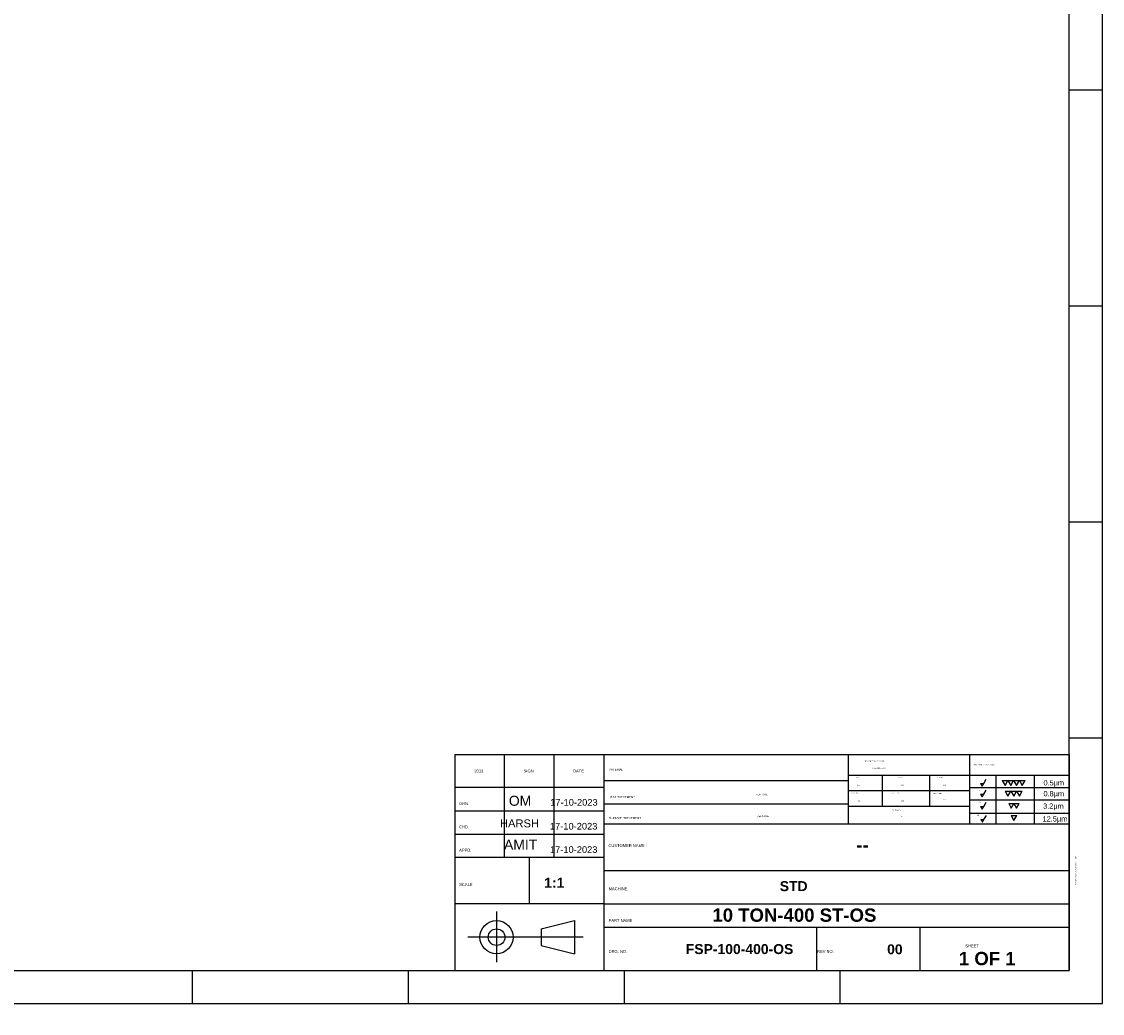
# Model space of a CAD drawing. Header units: millimetres. Extents: x -2517 to 847, y -12 to 2376.
# Tile 3 of 4: x -455 to 847, y -12 to 1182. Entities that reach past the tile are written whole.
import ezdxf
from ezdxf import colors
from ezdxf.entities.mleader import LeaderData, LeaderLine
from ezdxf.lldxf.tags import DXFTag
from ezdxf.math import Vec2, Vec3

# ---------------------------------------------------------------- set-up
doc = ezdxf.new("R2010")
doc.units = ezdxf.units.MM
for name, color, linetype in [('Default', 7, 'Continuous'), ('DIM', 7, 'Continuous'), ('FRAME', 7, 'Continuous'), ('Layer1', 7, 'Continuous'), ('P25', 7, 'Continuous'), ('TXT', 7, 'Continuous')]:
    doc.layers.add(name, color=color, linetype=linetype)
tags = doc.linetypes.add('CENTER2', pattern=[28.575, 19.05, -3.175, 3.175, -3.175]).pattern_tags.tags
tags[10:11] = [DXFTag(74, 4), DXFTag(75, 0), DXFTag(340, '0'), DXFTag(46, 0.0), DXFTag(50, 0.0), DXFTag(44, 0.0), DXFTag(45, 0.0)]
tags[8:9] = [DXFTag(74, 4), DXFTag(75, 0), DXFTag(340, '0'), DXFTag(46, 0.0), DXFTag(50, 0.0), DXFTag(44, 0.0), DXFTag(45, 0.0)]
tags[6:7] = [DXFTag(74, 4), DXFTag(75, 0), DXFTag(340, '0'), DXFTag(46, 0.0), DXFTag(50, 0.0), DXFTag(44, 0.0), DXFTag(45, 0.0)]
tags[4:5] = [DXFTag(74, 4), DXFTag(75, 0), DXFTag(340, '0'), DXFTag(46, 0.0), DXFTag(50, 0.0), DXFTag(44, 0.0), DXFTag(45, 0.0)]

# ---------------------------------------------------------------- blocks, each defined once
blk = doc.blocks.new('_DOT')
at = {"color": 0}
blk.add_line((0, 0), (-1, 0), dxfattribs=at)
at = {"color": 0, "const_width": 0.333}
blk.add_lwpolyline([(-0.1665, 0, 1), (0.1665, 0, 1)], format="xyb", close=True, dxfattribs=at)
blk = doc.blocks.new('SE1')
at = {"color": 7, "linetype": 'Continuous'}
for p, q in [((847, -0.12), (847, 593.88)), ((837, 9.88), (837, 583.88)), ((837, 274.88), (847, 274.88)), ((837, 209.88), (847, 209.88)), ((837, 144.88), (847, 144.88)), ((837, 79.88), (847, 79.88)), ((16, 9.88), (837, 9.88)), ((573, 9.88), (573, -0.12)), ((638, 9.88), (638, -0.12)), ((703, 9.88), (703, -0.12)), ((768, 9.88), (768, -0.12)), ((6, -0.12), (847, -0.12))]:
    blk.add_line(p, q, dxfattribs=at)
blk = doc.blocks.new('SE')
at = {"layer": 'Default'}
blk.add_blockref('SE1', (0, 0), dxfattribs=at)
blk = doc.blocks.new('SE11')
at = {"layer": 'FRAME', "char_height": 1.5781, "attachment_point": 1}
for s, insert, width in [('{\\fArial|b0||i0||c0|p34;\\C7;\\H1.578126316;\\W1.;0.8}', (829.27, 63.86), 3.0876), ('{\\fArial|b0||i0||c0|p34;\\C7;\\H1.578126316;\\W1.;µm}', (832.36, 63.86), 3.1563)]:
    blk.add_mtext(s, dxfattribs=dict(at, insert=insert, width=width))
blk = doc.blocks.new('SE10')
at = {"layer": 'FRAME'}
blk.add_blockref('SE11', (0, 0), dxfattribs=at)
blk = doc.blocks.new('SE13')
at = {"layer": 'FRAME', "char_height": 1.5781, "attachment_point": 1}
for s, insert, width in [('{\\fArial|b0||i0||c0|p34;\\C7;\\H1.578126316;\\W1.;3.2}', (829.16, 60.12), 3.0876), ('{\\fArial|b0||i0||c0|p34;\\C7;\\H1.578126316;\\W1.;µm}', (832.25, 60.12), 3.1563)]:
    blk.add_mtext(s, dxfattribs=dict(at, insert=insert, width=width))
blk = doc.blocks.new('SE12')
at = {"layer": 'FRAME'}
blk.add_blockref('SE13', (0, 0), dxfattribs=at)
blk = doc.blocks.new('SE15')
at = {"layer": 'FRAME', "char_height": 1.5781, "attachment_point": 1}
for s, insert, width in [('{\\fArial|b0||i0||c0|p34;\\C7;\\H1.578126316;\\W1.;12.5}', (829, 56.27), 4.3227), ('{\\fArial|b0||i0||c0|p34;\\C7;\\H1.578126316;\\W1.;µm}', (833.33, 56.27), 3.1563)]:
    blk.add_mtext(s, dxfattribs=dict(at, insert=insert, width=width))
blk = doc.blocks.new('SE14')
at = {"layer": 'FRAME'}
blk.add_blockref('SE15', (0, 0), dxfattribs=at)
blk = doc.blocks.new('SE17')
at = {"layer": 'FRAME', "char_height": 1.5781, "attachment_point": 1}
for s, insert, width in [('{\\fArial|b0||i0||c0|p34;\\C7;\\H1.578126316;\\W1.;0.5}', (829.27, 67.13), 3.0876), ('{\\fArial|b0||i0||c0|p34;\\C7;\\H1.578126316;\\W1.;µm}', (832.36, 67.13), 3.1563)]:
    blk.add_mtext(s, dxfattribs=dict(at, insert=insert, width=width))
blk = doc.blocks.new('SE16')
at = {"layer": 'FRAME'}
blk.add_blockref('SE17', (0, 0), dxfattribs=at)

msp = doc.modelspace()

# ---------------------------------------------------------------- linework, layer by layer
at = {"color": 7, "linetype": 'Continuous'}
for p, q in [((67.002, 299.885), (807.002, 299.885)), ((67.002, 299.885), (807.002, 299.885)), ((67.002, 299.885), (807.002, 299.885)), ((127.002, 175.885), (127.002, 299.885)), ((187.002, 175.885), (187.002, 299.885)), ((247.002, 39.885), (247.002, 299.885)), ((247.002, 119.885), (247.002, 299.885)), ((807.002, 299.885), (807.002, 39.885)), ((540.723, 274.925), (680.974, 274.925)), ((247.002, 268.522), (540.723, 268.522)), ((247.002, 259.885), (67.002, 259.885)), ((687.002, 256.061), (540.723, 256.061)), ((807.002, 259.834), (687.002, 259.834)), ((247.002, 240.573), (540.723, 240.573)), ((687.002, 237.197), (540.723, 237.197)), ((807.002, 244.743), (687.002, 244.743)), ((67.002, 231.885), (247.002, 231.885)), ((247.002, 216.25), (807.002, 216.25)), ((67.002, 203.885), (247.002, 203.885)), ((247.002, 175.885), (67.002, 175.885)), ((157.002, 119.885), (157.002, 175.885)), ((807.002, 159.555), (247.002, 159.555)), ((247.002, 119.885), (67.002, 119.885)), ((247.002, 119.885), (807.002, 119.885)), ((171.096, 89.885), (211.096, 99.885)), ((211.096, 99.885), (211.096, 59.885)), ((247.002, 91.885), (807.002, 91.885)), ((502.552, 91.885), (502.552, 39.885)), ((627.002, 91.885), (627.002, 39.885)), ((171.096, 89.885), (171.096, 69.885)), ((171.096, 69.885), (211.096, 59.885))]:
    msp.add_line(p, q, dxfattribs=at)
at = {"color": 7, "linetype": 'CENTER2'}
for p, q in [((117.43, 110.94), (117.43, 49.722)), ((221.832, 79.885), (82.756, 79.885))]:
    msp.add_line(p, q, dxfattribs=at)
at = {"color": 7, "linetype": 'Continuous'}
for radius in [20, 10]:
    msp.add_circle((117.43, 79.885), radius, dxfattribs=at)
at = {"layer": 'DIM', "color": 7, "linetype": 'Continuous'}
for p, q in [((726.399, 268.562), (733.273, 268.562)), ((726.399, 268.562), (729.836, 262.608)), ((729.836, 262.608), (733.273, 268.562)), ((733.273, 268.562), (740.148, 268.562)), ((733.273, 268.562), (736.711, 262.608)), ((736.711, 262.608), (740.148, 268.562)), ((740.148, 268.562), (747.023, 268.562)), ((740.148, 268.562), (743.586, 262.608)), ((743.586, 262.608), (747.023, 268.562)), ((747.023, 268.562), (753.898, 268.562)), ((747.023, 268.562), (750.461, 262.608)), ((750.461, 262.608), (753.898, 268.562)), ((729.897, 255.502), (736.772, 255.502)), ((729.897, 255.502), (733.335, 249.549)), ((733.335, 249.549), (736.772, 255.502)), ((736.772, 255.502), (743.647, 255.502)), ((736.772, 255.502), (740.21, 249.549)), ((740.21, 249.549), (743.647, 255.502)), ((743.647, 255.502), (750.522, 255.502)), ((743.647, 255.502), (747.084, 249.549)), ((747.084, 249.549), (750.522, 255.502)), ((734.144, 240.837), (740.527, 240.837)), ((734.144, 240.837), (737.336, 235.308)), ((737.336, 235.308), (740.527, 240.837)), ((740.527, 240.837), (746.911, 240.837)), ((740.527, 240.837), (743.719, 235.308)), ((743.719, 235.308), (746.911, 240.837)), ((737.023, 226.338), (743.898, 226.338)), ((737.023, 226.338), (740.46, 220.384)), ((740.46, 220.384), (743.898, 226.338))]:
    msp.add_line(p, q, dxfattribs=at)
at = {"layer": 'FRAME', "color": 7, "linetype": 'Continuous'}
for p, q in [((540.723, 299.885), (540.723, 216.25)), ((687.002, 299.885), (687.002, 216.25)), ((581.717, 274.925), (581.717, 256.061)), ((638.614, 274.925), (638.614, 237.197)), ((680.974, 274.925), (807.002, 274.925)), ((718.788, 274.925), (718.788, 216.25)), ((765.046, 274.925), (765.046, 216.25)), ((540.723, 266.49), (540.723, 251.399)), ((700.338, 265.056), (704.083, 265.056)), ((700.338, 265.056), (702.21, 261.812)), ((702.21, 261.812), (704.083, 265.056)), ((704.083, 265.056), (706.984, 270.08)), ((581.717, 256.061), (581.717, 237.197)), ((700.338, 251.996), (704.083, 251.996)), ((700.338, 251.996), (702.21, 248.753)), ((702.21, 248.753), (704.083, 251.996)), ((704.083, 251.996), (706.984, 257.021)), ((700.318, 237.224), (704.063, 237.224)), ((700.318, 237.224), (702.19, 233.981)), ((702.19, 233.981), (704.063, 237.224)), ((704.063, 237.224), (706.964, 242.249)), ((687.002, 229.31), (807.002, 229.31)), ((700.64, 221.434), (704.385, 221.434)), ((700.64, 221.434), (702.513, 218.191)), ((702.513, 218.191), (704.385, 221.434)), ((704.385, 221.434), (707.286, 226.459)), ((527.002, 216.25), (688.055, 216.25))]:
    msp.add_line(p, q, dxfattribs=at)
at = {"layer": 'P25', "color": 7, "linetype": 'Continuous'}
for p, q in [((67.002, 299.885), (67.002, 39.885)), ((807.002, 263.885), (807.002, 39.885))]:
    msp.add_line(p, q, dxfattribs=at)
at = {"layer": 'TXT', "color": 7, "linetype": 'Continuous'}
msp.add_line((67.002, 39.885), (807.002, 39.885), dxfattribs=at)

# ---------------------------------------------------------------- block references
at = {"xscale": 4, "yscale": 4, "zscale": 4}
for name in ['SE', 'SE16', 'SE10', 'SE12', 'SE14']:
    msp.add_blockref(name, (-2541.006, 0.346), dxfattribs=at)

# ---------------------------------------------------------------- texts
for s, insert, char_height, width, attachment_point in [('{\\fArial|b0||i0||c0|p34;\\C7;\\H3.5;\\W1.;2013}', (96.078, 279.885), 14, 43.82609, 5), ('{\\fArial|b0||i0||c0|p34;\\C7;\\H3.5;\\W1.;SIGN}', (156.078, 279.885), 14, 47.78261, 5), ('{\\fArial|b0||i0||c0|p34;\\C7;\\H3.5;\\W1.;DATE}', (216.078, 279.885), 14, 52.34783, 5), ('{\\fArial|b0||i0||c0|p34;\\C7;\\H2.5;\\W1.;MATERIAL}', (252.418, 280.427), 10, 70, 7), ('{\\fArial|b0||i0||c0|p34;\\C7;\\H2.5;\\W1.;HEAT TREATMENT}', (252.418, 247.33), 10, 126.95652, 7), ('{\\fArial|b0||i0||c0|p34;\\C7;\\H3.5;\\W1.;DRN.}', (72.418, 238.885), 14, 47.47826, 7), ('{\\fArial|b0||i0||c0|p34;\\C7;\\H2.5;\\W1.;SURFACE TREATMENT}', (252.418, 222.022), 10, 156.08696, 7), ('{\\fArial|b0||i0||c0|p34;\\C7;\\H3.5;\\W1.;CHD.}', (72.418, 210.885), 14, 47.47826, 7), ('{\\fArial|b0||i0||c0|p34;\\C7;\\H3.5;\\W1.;APPD.}', (72.418, 182.885), 14, 58.73913, 7), ('{\\fArial|b0||i0||c0|p34;\\C7;\\H3.5;\\W1.;CUSTOMER NAME :}', (252.243, 190.145), 14, 184.43478, 4), ('{\\fArial|b0||i0||c0|p34;\\C7;\\H3.5;\\W1.;SCALE}', (72.418, 141.432), 14, 64.21739, 7), ('{\\fArial|b0||i0||c0|p34;\\C7;\\H3.5;\\W1.;MACHINE}', (252.418, 136.41), 14, 89.78261, 7), ('{\\fArial|b0||i0||c0|p34;\\C7;\\H3.5;\\W1.;PART NAME}', (252.418, 98.187), 14, 114.13044, 7), ('{\\fArial|b0||i0||c0|p34;\\C7;\\H3.5;\\W1.;SHEET}', (681.971, 67.551), 14, 69.47506, 7), ('{\\fArial|b0||i0||c0|p34;\\C7;\\H3.5;\\W1.;DRG. NO.}', (252.418, 60.95), 14, 88.86957, 7), ('{\\fArial|b0||i0||c0|p34;\\C7;\\H3.5;\\W1.;REV NO:}', (503.409, 60.95), 14, 80.34783, 7)]:
    msp.add_mtext(s, dxfattribs=dict(insert=insert, char_height=char_height, width=width, attachment_point=attachment_point))
at = {"layer": 'DIM', "char_height": 8, "width": 56.52174, "attachment_point": 7}
for insert in [(429.901, 250.747), (431.081, 224.555)]:
    msp.add_mtext('{\\fArial|b0||i0||c0|p34;\\C7;\\H2.;\\W1.;REF NOTE}', dxfattribs=dict(at, insert=insert))
at = {"layer": 'DIM', "insert": (813.911, 159.893), "char_height": 7.05556, "width": 157.31277, "attachment_point": 2, "rotation": 90}
msp.add_mtext('{\\fArial|b0||i0||c0|p34;\\C7;\\H1.763888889;\\W1.;FOCUS CONTROLS PVT LTD}', dxfattribs=at)
at = {"layer": 'FRAME', "attachment_point": 1}
for s, insert, char_height, width in [('{\\fArial|b0||i0||c0|p34;\\C7;\\H1.109620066;\\W1.;PERMISSIBLE DEVIATIONS FOR }', (560.532, 292.214), 4.43848, 97.26061), ('{\\fArial|b0||i0||c0|p34;\\C7;\\H1.109620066;\\W1.;SURFACE ROUGHNESS SYMBOLS}', (691.43, 287.76), 4.43848, 102.76047), ('{\\fArial|b0||i0||c0|p34;\\C7;\\H1.109620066;\\W1.;LINEAR DIMENSIONS}', (570.416, 283.977), 4.43848, 63.29659), ('{\\fArial|b0||i0||c0|p34;\\C7;\\H1.155854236;\\W1.;1 TO 6}', (548.676, 272.859), 4.62342, 19.9008), ('{\\fArial|b0||i0||c0|p34;\\C7;\\H1.155854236;\\W1.;±0.1}', (552.007, 263.572), 4.62342, 12.56363), ('{\\fArial|b0||i0||c0|p34;\\C7;\\H1.155854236;\\W1.;6 TO 30}', (601.276, 272.859), 4.62342, 23.51912), ('{\\fArial|b0||i0||c0|p34;\\C7;\\H1.155854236;\\W1.;±0.2}', (604.608, 263.572), 4.62342, 12.56363), ('{\\fArial|b0||i0||c0|p34;\\C7;\\H1.155854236;\\W1.;30 TO 120}', (647.415, 272.859), 4.62342, 30.75578), ('{\\fArial|b0||i0||c0|p34;\\C7;\\H1.155854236;\\W1.;±0.3}', (655.589, 263.572), 4.62342, 12.56363), ('{\\fArial|b0||i0||c0|p34;\\C7;\\H0.9246833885;\\W1.;N5}', (698.189, 269.943), 3.69873, 6.5934), ('{\\fArial|b0||i0||c0|p34;\\C7;\\H1.155854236;\\W1.;120 TO 400}', (544.38, 253.995), 4.62342, 34.3741), ('{\\fArial|b0||i0||c0|p34;\\C7;\\H1.155854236;\\W1.;400 TO 1000}', (593.325, 253.995), 4.62342, 37.99243), ('{\\fArial|b0||i0||c0|p34;\\C7;\\H1.155854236;\\W1.;1000 TO 2000}', (643.339, 253.482), 4.62342, 41.61075), ('{\\fArial|b0||i0||c0|p34;\\C7;\\H0.9246833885;\\W1.;N6}', (698.189, 256.883), 3.69873, 6.5934), ('{\\fArial|b0||i0||c0|p34;\\C7;\\H1.155854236;\\W1.;±0.5}', (552.422, 244.708), 4.62342, 12.56363), ('{\\fArial|b0||i0||c0|p34;\\C7;\\H1.155854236;\\W1.;±0.8}', (604.608, 244.708), 4.62342, 12.56363), ('{\\fArial|b0||i0||c0|p34;\\C7;\\H1.155854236;\\W1.;±1.2}', (655.589, 246.046), 4.62342, 12.56363), ('{\\fArial|b0||i0||c0|p34;\\C7;\\H0.9246833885;\\W1.;N8}', (698.382, 242.833), 3.69873, 6.5934), ('{\\fArial|b0||i0||c0|p34;\\C7;\\H1.155854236;\\W1.;2000 TO 4000}', (593.325, 233.198), 4.62342, 41.61075), ('{\\fArial|b0||i0||c0|p34;\\C7;\\H1.155854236;\\W1.;±2}', (604.608, 225.631), 4.62342, 7.13615), ('{\\fArial|b0||i0||c0|p34;\\C7;\\H0.9246833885;\\W1.;N10}', (696.074, 227.257), 3.69873, 9.48806)]:
    msp.add_mtext(s, dxfattribs=dict(at, insert=insert, char_height=char_height, width=width))

# ---------------------------------------------------------------- leaders
at = {"color": 7, "linetype": 'Continuous'}
ml = msp.add_multileader_mtext('Standard', dxfattribs=at)
ml.set_content('{\\pxsm0.9;\\fArial|b0||i0||c0|p34;\\W1.;OM\\P}', color=7)
ml.set_leader_properties()
ml.set_arrow_properties(name='DOT')
ml.build(insert=Vec2(0, 0))
ml.multileader.update_dxf_attribs({"leader_type": 0, "dogleg_length": 0, "arrow_head_size": 12})
ctx = ml.context
ctx.base_point, ctx.char_height, ctx.arrow_head_size, ctx.landing_gap_size, ctx.plane_origin = Vec3(129.079, 245.974), 12, 12, 4.2, Vec3(-2541.006, 0.346)
ctx.text_align_type = 1
notes = []
notes.append((ctx, [(0, (0, 0, 0), (0, 0), (1, 0), 1, [])]))
ctx.mtext.insert, ctx.mtext.alignment = Vec3(145.735, 250.076), 2
ml = msp.add_multileader_mtext('Standard', dxfattribs=at)
ml.set_content('{\\pxsm0.9;\\fArial|b0||i0||c0|p34;\\W1.;17-10-2023\\P}', color=7)
ml.set_leader_properties()
ml.set_arrow_properties(name='DOT')
ml.build(insert=Vec2(0, 0))
ml.multileader.update_dxf_attribs({"leader_type": 0, "dogleg_length": 0, "arrow_head_size": 8})
ctx = ml.context
ctx.base_point, ctx.char_height, ctx.arrow_head_size, ctx.landing_gap_size, ctx.plane_origin = Vec3(180.103, 246.085), 8, 8, 2.8, Vec3(-2541.006, 0.346)
ctx.text_align_type = 1
notes.append((ctx, [(0, (0, 0, 0), (0, 0), (1, 0), 1, [])]))
ctx.mtext.insert, ctx.mtext.alignment = Vec3(210.595, 246.153), 2
ml = msp.add_multileader_mtext('Standard', dxfattribs=at)
ml.set_content('{\\pxsm0.9;\\fArial|b0||i0||c0|p34;\\W1.;HARSH\\P}', color=7)
ml.set_leader_properties()
ml.set_arrow_properties(name='DOT')
ml.build(insert=Vec2(0, 0))
ml.multileader.update_dxf_attribs({"leader_type": 0, "dogleg_length": 0, "arrow_head_size": 9.6})
ctx = ml.context
ctx.base_point, ctx.char_height, ctx.arrow_head_size, ctx.landing_gap_size, ctx.plane_origin = Vec3(119.293, 219.979), 9.6, 9.6, 3.36, Vec3(-2541.006, 0.346)
ctx.text_align_type = 1
notes.append((ctx, [(0, (0, 0, 0), (0, 0), (1, 0), 1, [])]))
ctx.mtext.insert, ctx.mtext.alignment = Vec3(145.03, 221.661), 2
ml = msp.add_multileader_mtext('Standard', dxfattribs=at)
ml.set_content('{\\pxsm0.9;\\fArial|b0||i0||c0|p34;\\W1.;17-10-2023\\P}', color=7)
ml.set_leader_properties()
ml.set_arrow_properties(name='DOT')
ml.build(insert=Vec2(0, 0))
ml.multileader.update_dxf_attribs({"leader_type": 0, "dogleg_length": 0, "arrow_head_size": 8})
ctx = ml.context
ctx.base_point, ctx.char_height, ctx.arrow_head_size, ctx.landing_gap_size, ctx.plane_origin = Vec3(179.784, 217.376), 8, 8, 2.8, Vec3(-2541.006, 0.346)
ctx.text_align_type = 1
notes.append((ctx, [(0, (0, 0, 0), (0, 0), (1, 0), 1, [])]))
ctx.mtext.insert, ctx.mtext.alignment = Vec3(210.276, 217.444), 2
ml = msp.add_multileader_mtext('Standard', dxfattribs=at)
ml.set_content('{\\pxsm0.9;\\fArial|b1||i0||c0|p34;\\W1.;--\\P}', color=7)
ml.set_leader_properties()
ml.set_arrow_properties(name='DOT')
ml.build(insert=Vec2(0, 0))
ml.multileader.update_dxf_attribs({"leader_type": 0, "dogleg_length": 0, "arrow_head_size": 16})
ctx = ml.context
ctx.base_point, ctx.char_height, ctx.arrow_head_size, ctx.landing_gap_size, ctx.plane_origin = Vec3(545.729, 191.125), 16, 16, 5.6, Vec3(-2541.006, 0.346)
ctx.text_align_type = 1
notes.append((ctx, [(0, (0, 0, 0), (0, 0), (1, 0), 1, [])]))
ctx.mtext.insert, ctx.mtext.alignment = Vec3(558.065, 199.125), 2
ml = msp.add_multileader_mtext('Standard', dxfattribs=at)
ml.set_content('{\\pxsm0.9;\\fArial|b0||i0||c0|p34;\\W1.;AMIT\\P}', color=7)
ml.set_leader_properties()
ml.set_arrow_properties(name='DOT')
ml.build(insert=Vec2(0, 0))
ml.multileader.update_dxf_attribs({"leader_type": 0, "dogleg_length": 0, "arrow_head_size": 12})
ctx = ml.context
ctx.base_point, ctx.char_height, ctx.arrow_head_size, ctx.landing_gap_size, ctx.plane_origin = Vec3(122.418, 193.25), 12, 12, 4.2, Vec3(-2541.006, 0.346)
ctx.text_align_type = 1
notes.append((ctx, [(0, (0, 0, 0), (0, 0), (1, 0), 1, [])]))
ctx.mtext.insert, ctx.mtext.alignment = Vec3(146.46, 197.25), 2
ml = msp.add_multileader_mtext('Standard', dxfattribs=at)
ml.set_content('{\\pxsm0.9;\\fArial|b0||i0||c0|p34;\\W1.;17-10-2023\\P}', color=7)
ml.set_leader_properties()
ml.set_arrow_properties(name='DOT')
ml.build(insert=Vec2(0, 0))
ml.multileader.update_dxf_attribs({"leader_type": 0, "dogleg_length": 0, "arrow_head_size": 8})
ctx = ml.context
ctx.base_point, ctx.char_height, ctx.arrow_head_size, ctx.landing_gap_size, ctx.plane_origin = Vec3(179.85, 189.273), 8, 8, 2.8, Vec3(-2541.006, 0.346)
ctx.text_align_type = 1
notes.append((ctx, [(0, (0, 0, 0), (0, 0), (1, 0), 1, [])]))
ctx.mtext.insert, ctx.mtext.alignment = Vec3(210.342, 189.341), 2
ml = msp.add_multileader_mtext('Standard', dxfattribs=at)
ml.set_content('{\\pxsm0.9;\\fArial|b1||i0||c0|p34;\\W1.;1:1\\P}', color=7)
ml.set_leader_properties()
ml.set_arrow_properties(name='DOT')
ml.build(insert=Vec2(0, 0))
ml.multileader.update_dxf_attribs({"leader_type": 0, "dogleg_length": 0, "arrow_head_size": 12})
ctx = ml.context
ctx.base_point, ctx.char_height, ctx.arrow_head_size, ctx.landing_gap_size, ctx.plane_origin = Vec3(172.652, 147.351), 12, 12, 4.2, Vec3(-2541.006, 0.346)
ctx.text_align_type = 1
notes.append((ctx, [(0, (0, 0, 0), (0, 0), (1, 0), 1, [])]))
ctx.mtext.insert, ctx.mtext.alignment = Vec3(186.932, 151.351), 2
ml = msp.add_multileader_mtext('Standard', dxfattribs=at)
ml.set_content('{\\pxsm0.9;\\fArial|b1||i0||c0|p34;\\W1.;STD\\P}', color=7)
ml.set_leader_properties()
ml.set_arrow_properties(name='DOT')
ml.build(insert=Vec2(0, 0))
ml.multileader.update_dxf_attribs({"leader_type": 0, "dogleg_length": 0, "arrow_head_size": 12})
ctx = ml.context
ctx.base_point, ctx.char_height, ctx.arrow_head_size, ctx.landing_gap_size, ctx.plane_origin = Vec3(455.02, 143.21), 12, 12, 4.2, Vec3(-2541.006, 0.346)
ctx.text_align_type = 1
notes.append((ctx, [(0, (0, 0, 0), (0, 0), (1, 0), 1, [])]))
ctx.mtext.insert, ctx.mtext.alignment = Vec3(475.252, 147.324), 2
ml = msp.add_multileader_mtext('Standard', dxfattribs=at)
ml.set_content('{\\pxsm0.9;\\fArial|b1||i0||c0|p34;\\W1.;10 TON-400 ST-OS\\P}', color=7)
ml.set_leader_properties()
ml.set_arrow_properties(name='DOT')
ml.build(insert=Vec2(0, 0))
ml.multileader.update_dxf_attribs({"leader_type": 0, "dogleg_length": 0, "arrow_head_size": 16})
ctx = ml.context
ctx.base_point, ctx.char_height, ctx.arrow_head_size, ctx.landing_gap_size, ctx.plane_origin = Vec3(373.253, 106.263), 16, 16, 5.6, Vec3(-2541.006, 0.346)
ctx.text_align_type = 1
notes.append((ctx, [(0, (0, 0, 0), (0, 0), (1, 0), 1, [])]))
ctx.mtext.insert, ctx.mtext.alignment = Vec3(476.101, 114.415), 2
ml = msp.add_multileader_mtext('Standard', dxfattribs=at)
ml.set_content('{\\pxsm0.9;\\fArial|b1||i0||c0|p34;\\W1.;FSP-100-400-OS\\P}', color=7)
ml.set_leader_properties()
ml.set_arrow_properties(name='DOT')
ml.build(insert=Vec2(0, 0))
ml.multileader.update_dxf_attribs({"leader_type": 0, "dogleg_length": 0, "arrow_head_size": 12})
ctx = ml.context
ctx.base_point, ctx.char_height, ctx.arrow_head_size, ctx.landing_gap_size, ctx.plane_origin = Vec3(342.183, 67.437), 12, 12, 4.2, Vec3(-2541.006, 0.346)
ctx.text_align_type = 1
notes.append((ctx, [(0, (0, 0, 0), (0, 0), (1, 0), 1, [])]))
ctx.mtext.insert, ctx.mtext.alignment = Vec3(410.061, 71.551), 2
ml = msp.add_multileader_mtext('Standard', dxfattribs=at)
ml.set_content('{\\pxsm0.9;\\fArial|b1||i0||c0|p34;\\W1.;1 OF 1\\P}', color=7)
ml.set_leader_properties()
ml.set_arrow_properties(name='DOT')
ml.build(insert=Vec2(0, 0))
ml.multileader.update_dxf_attribs({"leader_type": 0, "dogleg_length": 0, "arrow_head_size": 16})
ctx = ml.context
ctx.base_point, ctx.char_height, ctx.arrow_head_size, ctx.landing_gap_size, ctx.plane_origin = Vec3(671.285, 54.022), 16, 16, 5.6, Vec3(-2541.006, 0.346)
ctx.text_align_type = 1
notes.append((ctx, [(0, (0, 0, 0), (0, 0), (1, 0), 1, [])]))
ctx.mtext.insert, ctx.mtext.alignment = Vec3(708.325, 62.158), 2
ml = msp.add_multileader_mtext('Standard', dxfattribs=at)
ml.set_content('{\\pxsm0.9;\\fArial|b0||i0||c0|p34;\\W1.; \\P}', color=7)
ml.set_leader_properties()
ml.set_arrow_properties(name='DOT')
ml.build(insert=Vec2(0, 0))
ml.multileader.update_dxf_attribs({"leader_type": 0, "dogleg_length": 0, "arrow_head_size": 2.2})
ctx = ml.context
ctx.base_point, ctx.char_height, ctx.arrow_head_size, ctx.landing_gap_size = Vec3(707.945, 12.282), 2.2, 2.2, 0.77
ctx.text_align_type = 1
notes.append((ctx, [(0, (0, 0, 0), (0, 0), (1, 0), 1, [])]))
ctx.mtext.insert, ctx.mtext.alignment = Vec3(709.142, 12.482), 2
at = {"layer": 'Layer1', "color": 7, "linetype": 'Continuous'}
ml = msp.add_multileader_mtext('Standard', dxfattribs=at)
ml.set_content('{\\pxsm0.9;\\fArial|b1||i0||c0|p34;\\W1.;00\\P}', color=7)
ml.set_leader_properties()
ml.set_arrow_properties(name='DOT')
ml.build(insert=Vec2(0, 0))
ml.multileader.update_dxf_attribs({"leader_type": 0, "dogleg_length": 0, "arrow_head_size": 12})
ctx = ml.context
ctx.base_point, ctx.char_height, ctx.arrow_head_size, ctx.landing_gap_size, ctx.plane_origin = Vec3(583.565, 67.177), 12, 12, 4.2, Vec3(-2541.006, 0.346)
notes.append((ctx, [(0, (0, 0, 0), (0, 0), (1, 0), 1, [])]))
ctx.mtext.insert = Vec3(587.765, 71.279)
for ctx, leaders in notes:
    for number, flags, end, landing, length, lines in leaders:
        leader = LeaderData()
        leader.index, (leader.has_last_leader_line, leader.has_dogleg_vector, leader.attachment_direction) = number, flags
        leader.last_leader_point, leader.dogleg_vector, leader.dogleg_length = Vec3(end), Vec3(landing), length
        for number, points, colour, breaks in lines:
            line = LeaderLine()
            line.index, line.vertices, line.color, line.breaks = number, Vec3.list(points), colors.encode_raw_color(colour), breaks
            leader.lines.append(line)
        ctx.leaders.append(leader)

doc.saveas('drawing.dxf')
